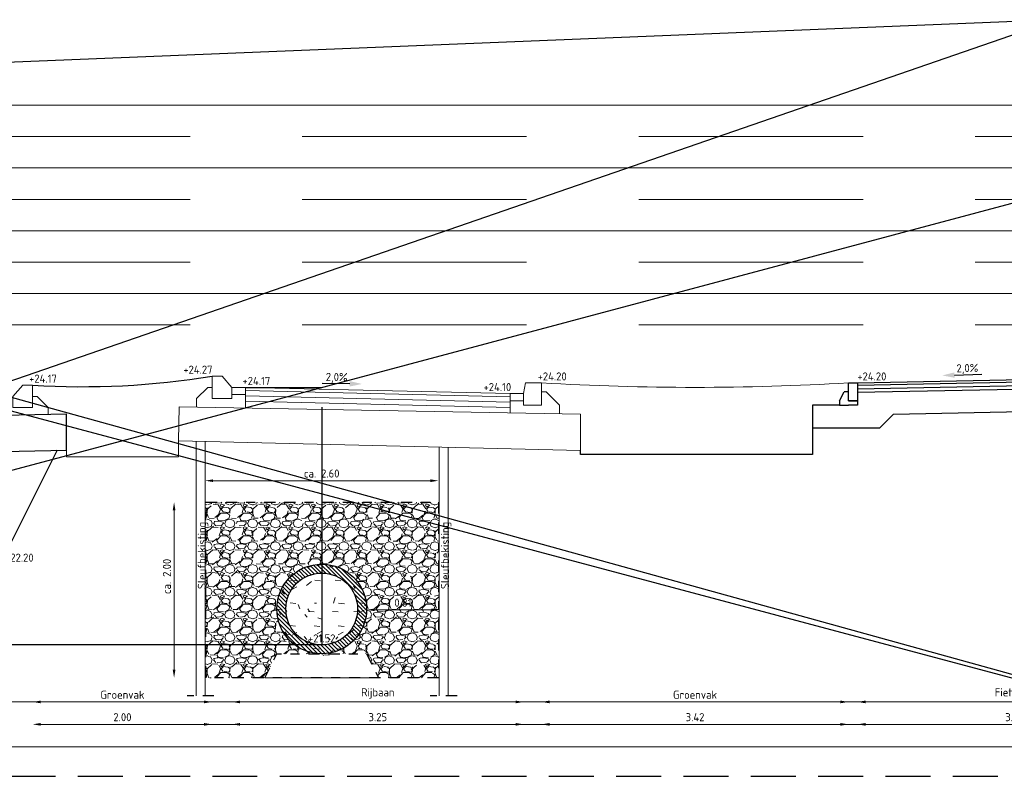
# Model space of a CAD drawing. Header units: metres. Extents: x 198714 to 199133, y 355604 to 356082.
# Tile 15 of 36: x 199106.73 to 199117.7, y 355605.1 to 355613.53. Entities that reach past the tile are written whole.
import ezdxf
from ezdxf.enums import TextEntityAlignment as Align

# ---------------------------------------------------------------- set-up
doc = ezdxf.new("R2010")
doc.units = ezdxf.units.M
for name, pattern in [('BORDER4', [0.4375, 0.125, -0.0625, 0.125, -0.0625, 0, -0.0625]), ('DASHDOT2', [0.5, 0.25, -0.125, 0, -0.125]), ('DASHED', [0.75, 0.5, -0.25]), ('DASHED2', [0.375, 0.25, -0.125])]:
    doc.linetypes.add(name, pattern=pattern)
for name, color, linetype, lineweight in [('- ONTWERPLIJNEN', 3, 'Continuous', 25), ('X-XX-AL-AANPIJLING-M', 7, 'Continuous', 18), ('X-XX-NIEUW-DETAIL-A', 251, 'Continuous', 0), ('X-XX-XX-DETAIL1-G', 1, 'Continuous', 18)]:
    doc.layers.add(name, color=color, linetype=linetype, lineweight=lineweight)
for name, color, linetype in [('DET___HATCH_RIOOLBUIS', 7, 'Continuous'), ('X-XX-NIEUW-DETAIL-G', 1, 'Continuous'), ('X-XX-NIEUW-DETAIL-M', 7, 'Continuous'), ('X-XX-NIEUW-DETAIL-S', 1, 'Continuous'), ('X-XX-NIEUW-DETAIL-T', 3, 'Continuous')]:
    doc.layers.add(name, color=color, linetype=linetype)
doc.layers.add('X-XX-AL-DETAIL-AFSTANDSLIJNEN-G', color=2, linetype='Continuous', lineweight=5, plot=False)
doc.layers.add('X-XX-AL-HULPLIJNEN', color=4, linetype='Continuous', lineweight=25, plot=False)
doc.layers.add('X-XX-HULPLIJNEN', color=4, linetype='Continuous', plot=False)
doc.styles.add('NLCS-ISO', font='NLCS-ISO.ttf')
doc.styles.add('NLCS-ISO-T18', font='NLCS-ISO.ttf')
doc.dimstyles.new('Jens 1_50 - standaard', dxfattribs={"dimscale": 0.05, "dimtxt": 1.8, "dimasz": 1.8, "dimexe": 2, "dimexo": 2, "dimgap": 0.7, "dimtad": 1, "dimzin": 0, "dimdsep": 46, "dimtxsty": 'NLCS-ISO', "dimcen": 2.5, "dimdle": 2, "dimse1": 1, "dimse2": 1, "dimclrd": 256, "dimclre": 256, "dimclrt": 256, "dimadec": 1, "dimazin": 0, "dimtfac": 1, "dimtdec": 3, "dimtofl": 0, "dimtmove": 1, "dimatfit": 0, "dimfxl": 2, "dimfxlon": 1, "dimtfillclr": 254, "dimtolj": 1, "dimtzin": 0, "dimlwd": 18, "dimlwe": 18, "dimarcsym": 0})

# ---------------------------------------------------------------- blocks, each defined once
blk = doc.blocks.new('*U137')
blk.add_lwpolyline([(0.1000000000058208, 2.328304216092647e-11), (0, 2.328304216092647e-11), (0, -0.1999999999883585), (0.1000000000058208, -0.1999999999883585), (0.1000000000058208, 2.328304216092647e-11)], close=True)
for points in [[(0.1000000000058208, -0.1999999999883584), (0.1000000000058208, -0.09999999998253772), (0.1500000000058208, -0.09999999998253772)], [(0.1000000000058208, -0.1999999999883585), (0, -0.1999999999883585), (-9.18485099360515e-18, -0.2499999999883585), (0.1000000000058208, -0.2499999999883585)], [(0.2000000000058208, -0.2499999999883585), (0.1000000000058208, -0.2499999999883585)]]:
    blk.add_lwpolyline(points)
at = {"flags": 128}
for points in [[(0.2000000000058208, -0.1999999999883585), (0.1500000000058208, -0.09999999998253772)], [(0.2000000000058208, -0.1999999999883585), (0.2000000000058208, -0.2499999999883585)]]:
    blk.add_lwpolyline(points, dxfattribs=at)
blk = doc.blocks.new('*U138')
at = {"layer": 'DET___HATCH_RIOOLBUIS'}
h = blk.add_hatch(dxfattribs=at)
h.set_pattern_fill('ANSI31', color=256, scale=0.01, angle=90, style=0)
h.set_pattern_definition([(135, (-0.5, -0.09999999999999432), (-0.02245064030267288, -0.02245064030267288), [])])
edge = h.paths.add_edge_path()
edge.add_arc((0, 0.4000000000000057), 0.5, 0, 360)
edge = h.paths.add_edge_path(flags=16)
edge.add_arc((0, 0.4000000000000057), 0.4, 0, 360)
for radius in [0.5, 0.4]:
    blk.add_circle((0, 0.4000000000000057), radius)
blk = doc.blocks.new('*D156')
at = {"layer": 'Defpoints', "color": 0, "transparency": 16777216}
for p in [(199108.7949933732, 355608.1508573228), (199108.4499910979, 355606.1943930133), (199108.8049933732, 355606.1943930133)]:
    blk.add_point(p, dxfattribs=at)
at = {"layer": 'X-XX-AL-AANPIJLING-M', "linetype": 'Continuous', "lineweight": 18, "transparency": 16777216}
blk.add_line((199108.4499910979, 355608.0608573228), (199108.4499910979, 355606.2843930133), dxfattribs=at)
at = {"layer": 'X-XX-AL-AANPIJLING-M', "transparency": 16777216}
for points in [[(199108.4349910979, 355608.0608573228), (199108.4649910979, 355608.0608573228), (199108.4499910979, 355608.1508573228)], [(199108.4349910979, 355606.2843930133), (199108.4649910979, 355606.2843930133), (199108.4499910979, 355606.1943930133)]]:
    blk.add_solid(points, dxfattribs=at)
at = {"layer": 'X-XX-AL-AANPIJLING-M', "transparency": 16777216, "insert": (199108.3699570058, 355607.3240882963), "char_height": 0.09000000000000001, "attachment_point": 5, "rotation": 90, "style": 'NLCS-ISO'}
blk.add_mtext('\\A1;ca. 2.00', dxfattribs=at)
blk = doc.blocks.new('*D157')
at = {"layer": 'Defpoints', "color": 0, "transparency": 16777216}
for p in [(199111.3949933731, 355608.3908437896), (199108.7949933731, 355606.1943930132), (199111.3949933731, 355606.1943930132)]:
    blk.add_point(p, dxfattribs=at)
at = {"layer": 'X-XX-AL-AANPIJLING-M', "linetype": 'Continuous', "lineweight": 18, "transparency": 16777216}
blk.add_line((199108.8849933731, 355608.3908437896), (199111.3049933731, 355608.3908437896), dxfattribs=at)
at = {"layer": 'X-XX-AL-AANPIJLING-M', "transparency": 16777216}
for points in [[(199108.8849933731, 355608.4058437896), (199108.8849933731, 355608.3758437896), (199108.7949933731, 355608.3908437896)], [(199111.3049933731, 355608.4058437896), (199111.3049933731, 355608.3758437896), (199111.3949933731, 355608.3908437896)]]:
    blk.add_solid(points, dxfattribs=at)
at = {"layer": 'X-XX-AL-AANPIJLING-M', "transparency": 16777216, "insert": (199110.0949933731, 355608.4708778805), "char_height": 0.09000000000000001, "attachment_point": 5, "style": 'NLCS-ISO'}
blk.add_mtext('\\A1;ca. 2.60', dxfattribs=at)
blk = doc.blocks.new('*D144')
at = {"layer": 'Defpoints', "color": 0, "transparency": 16777216}
for p in [(199110.5949933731, 355606.9610596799), (199111.4049933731, 355606.9610596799), (199111.4049933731, 355606.9513765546)]:
    blk.add_point(p, dxfattribs=at)
at = {"layer": 'X-XX-AL-AANPIJLING-M', "linetype": 'Continuous', "lineweight": 18, "transparency": 16777216}
blk.add_line((199110.6849933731, 355606.9513765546), (199111.3149933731, 355606.9513765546), dxfattribs=at)
at = {"layer": 'X-XX-AL-AANPIJLING-M', "transparency": 16777216}
for points in [[(199110.6849933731, 355606.9663765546), (199110.6849933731, 355606.9363765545), (199110.5949933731, 355606.9513765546)], [(199111.3149933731, 355606.9663765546), (199111.3149933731, 355606.9363765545), (199111.4049933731, 355606.9513765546)]]:
    blk.add_solid(points, dxfattribs=at)
at = {"layer": 'X-XX-AL-AANPIJLING-M', "transparency": 16777216, "insert": (199110.9999933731, 355607.0313765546), "char_height": 0.09000000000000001, "attachment_point": 5, "style": 'NLCS-ISO'}
blk.add_mtext('\\A1;0.81', dxfattribs=at)
blk = doc.blocks.new('*D164')
at = {"layer": 'Defpoints', "color": 0, "transparency": 16777216}
for p in [(199108.8749933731, 355609.5560596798), (199106.873893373, 355609.4560596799), (199108.8749933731, 355605.6750874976)]:
    blk.add_point(p, dxfattribs=at)
at = {"layer": 'X-XX-AL-AANPIJLING-M', "linetype": 'Continuous', "lineweight": 18, "transparency": 16777216}
blk.add_line((199106.963893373, 355605.6750874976), (199108.7849933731, 355605.6750874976), dxfattribs=at)
at = {"layer": 'X-XX-AL-AANPIJLING-M', "transparency": 16777216}
for points in [[(199106.963893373, 355605.6900874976), (199106.963893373, 355605.6600874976), (199106.873893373, 355605.6750874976)], [(199108.7849933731, 355605.6900874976), (199108.7849933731, 355605.6600874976), (199108.8749933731, 355605.6750874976)]]:
    blk.add_solid(points, dxfattribs=at)
at = {"layer": 'X-XX-AL-AANPIJLING-M', "transparency": 16777216, "insert": (199107.8744433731, 355605.7550874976), "char_height": 0.09000000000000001, "attachment_point": 5, "style": 'NLCS-ISO'}
blk.add_mtext('\\A1;2.00', dxfattribs=at)
blk = doc.blocks.new('*D165')
at = {"layer": 'Defpoints', "color": 0, "transparency": 16777216}
for p in [(199109.0949933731, 355609.4310596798), (199112.3449933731, 355609.3610596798), (199112.3449933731, 355605.6750874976)]:
    blk.add_point(p, dxfattribs=at)
at = {"layer": 'X-XX-AL-AANPIJLING-M', "linetype": 'Continuous', "lineweight": 18, "transparency": 16777216}
blk.add_line((199109.1849933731, 355605.6750874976), (199112.2549933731, 355605.6750874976), dxfattribs=at)
at = {"layer": 'X-XX-AL-AANPIJLING-M', "transparency": 16777216}
for points in [[(199109.1849933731, 355605.6900874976), (199109.1849933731, 355605.6600874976), (199109.0949933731, 355605.6750874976)], [(199112.2549933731, 355605.6900874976), (199112.2549933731, 355605.6600874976), (199112.3449933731, 355605.6750874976)]]:
    blk.add_solid(points, dxfattribs=at)
at = {"layer": 'X-XX-AL-AANPIJLING-M', "transparency": 16777216, "insert": (199110.7199933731, 355605.7550874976), "char_height": 0.09000000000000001, "attachment_point": 5, "style": 'NLCS-ISO'}
blk.add_mtext('\\A1;3.25', dxfattribs=at)
blk = doc.blocks.new('*D145')
at = {"layer": 'Defpoints', "color": 0, "transparency": 16777216}
for p in [(199112.5449933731, 355609.480637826), (199115.9649933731, 355609.4810596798), (199115.9649933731, 355605.6750874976)]:
    blk.add_point(p, dxfattribs=at)
at = {"layer": 'X-XX-AL-AANPIJLING-M', "linetype": 'Continuous', "lineweight": 18, "transparency": 16777216}
blk.add_line((199112.6349933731, 355605.6750874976), (199115.8749933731, 355605.6750874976), dxfattribs=at)
at = {"layer": 'X-XX-AL-AANPIJLING-M', "transparency": 16777216}
for points in [[(199112.6349933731, 355605.6900874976), (199112.6349933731, 355605.6600874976), (199112.5449933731, 355605.6750874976)], [(199115.8749933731, 355605.6900874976), (199115.8749933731, 355605.6600874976), (199115.9649933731, 355605.6750874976)]]:
    blk.add_solid(points, dxfattribs=at)
at = {"layer": 'X-XX-AL-AANPIJLING-M', "transparency": 16777216, "insert": (199114.2549933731, 355605.7550874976), "char_height": 0.09000000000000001, "attachment_point": 5, "style": 'NLCS-ISO'}
blk.add_mtext('\\A1;3.42', dxfattribs=at)
blk = doc.blocks.new('*D166')
at = {"layer": 'Defpoints', "color": 0, "transparency": 16777216}
for p in [(199116.0649933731, 355609.4810596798), (199119.5654932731, 355609.5260646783), (199119.5654932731, 355605.6750874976)]:
    blk.add_point(p, dxfattribs=at)
at = {"layer": 'X-XX-AL-AANPIJLING-M', "linetype": 'Continuous', "lineweight": 18, "transparency": 16777216}
blk.add_line((199116.1549933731, 355605.6750874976), (199119.4754932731, 355605.6750874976), dxfattribs=at)
at = {"layer": 'X-XX-AL-AANPIJLING-M', "transparency": 16777216}
for points in [[(199116.1549933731, 355605.6900874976), (199116.1549933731, 355605.6600874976), (199116.0649933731, 355605.6750874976)], [(199119.4754932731, 355605.6900874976), (199119.4754932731, 355605.6600874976), (199119.5654932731, 355605.6750874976)]]:
    blk.add_solid(points, dxfattribs=at)
at = {"layer": 'X-XX-AL-AANPIJLING-M', "transparency": 16777216, "insert": (199117.8152433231, 355605.7550874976), "char_height": 0.09000000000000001, "attachment_point": 5, "style": 'NLCS-ISO'}
blk.add_mtext('\\A1;3.50', dxfattribs=at)
blk = doc.blocks.new('*D151')
at = {"layer": 'Defpoints', "color": 0, "transparency": 16777216}
for p in [(199108.8749933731, 355609.8060596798), (199106.873893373, 355609.7060596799), (199108.8749933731, 355605.9250874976)]:
    blk.add_point(p, dxfattribs=at)
at = {"layer": 'X-XX-AL-AANPIJLING-M', "linetype": 'Continuous', "lineweight": 18, "transparency": 16777216}
blk.add_line((199106.963893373, 355605.9250874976), (199108.7849933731, 355605.9250874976), dxfattribs=at)
at = {"layer": 'X-XX-AL-AANPIJLING-M', "transparency": 16777216}
for points in [[(199106.963893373, 355605.9400874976), (199106.963893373, 355605.9100874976), (199106.873893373, 355605.9250874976)], [(199108.7849933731, 355605.9400874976), (199108.7849933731, 355605.9100874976), (199108.8749933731, 355605.9250874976)]]:
    blk.add_solid(points, dxfattribs=at)
at = {"layer": 'X-XX-AL-AANPIJLING-M', "transparency": 16777216, "insert": (199107.8744433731, 355606.0050874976), "char_height": 0.09000000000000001, "attachment_point": 5, "style": 'NLCS-ISO'}
blk.add_mtext('\\A1;Groenvak', dxfattribs=at)
blk = doc.blocks.new('*D152')
at = {"layer": 'Defpoints', "color": 0, "transparency": 16777216}
for p in [(199109.0949933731, 355609.6810596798), (199112.3449933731, 355609.6110596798), (199112.3449933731, 355605.9250874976)]:
    blk.add_point(p, dxfattribs=at)
at = {"layer": 'X-XX-AL-AANPIJLING-M', "linetype": 'Continuous', "lineweight": 18, "transparency": 16777216}
blk.add_line((199109.1849933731, 355605.9250874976), (199112.2549933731, 355605.9250874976), dxfattribs=at)
at = {"layer": 'X-XX-AL-AANPIJLING-M', "transparency": 16777216}
for points in [[(199109.1849933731, 355605.9400874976), (199109.1849933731, 355605.9100874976), (199109.0949933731, 355605.9250874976)], [(199112.2549933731, 355605.9400874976), (199112.2549933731, 355605.9100874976), (199112.3449933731, 355605.9250874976)]]:
    blk.add_solid(points, dxfattribs=at)
at = {"layer": 'X-XX-AL-AANPIJLING-M', "transparency": 16777216, "insert": (199110.7199933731, 355606.0185874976), "char_height": 0.09000000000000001, "attachment_point": 5, "style": 'NLCS-ISO'}
blk.add_mtext('\\A1;Rijbaan', dxfattribs=at)
blk = doc.blocks.new('*D153')
at = {"layer": 'Defpoints', "color": 0, "transparency": 16777216}
for p in [(199112.5449933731, 355609.730637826), (199115.9649933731, 355609.7310596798), (199115.9649933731, 355605.9250874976)]:
    blk.add_point(p, dxfattribs=at)
at = {"layer": 'X-XX-AL-AANPIJLING-M', "linetype": 'Continuous', "lineweight": 18, "transparency": 16777216}
blk.add_line((199112.6349933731, 355605.9250874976), (199115.8749933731, 355605.9250874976), dxfattribs=at)
at = {"layer": 'X-XX-AL-AANPIJLING-M', "transparency": 16777216}
for points in [[(199112.6349933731, 355605.9400874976), (199112.6349933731, 355605.9100874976), (199112.5449933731, 355605.9250874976)], [(199115.8749933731, 355605.9400874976), (199115.8749933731, 355605.9100874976), (199115.9649933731, 355605.9250874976)]]:
    blk.add_solid(points, dxfattribs=at)
at = {"layer": 'X-XX-AL-AANPIJLING-M', "transparency": 16777216, "insert": (199114.2549933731, 355606.0050874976), "char_height": 0.09000000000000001, "width": 0.207, "attachment_point": 5, "style": 'NLCS-ISO'}
blk.add_mtext('\\A1;Groenvak', dxfattribs=at)
blk = doc.blocks.new('*D154')
at = {"layer": 'Defpoints', "color": 0, "transparency": 16777216}
for p in [(199116.0649933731, 355609.7310596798), (199119.5654932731, 355609.7760646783), (199119.5654932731, 355605.9250874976)]:
    blk.add_point(p, dxfattribs=at)
at = {"layer": 'X-XX-AL-AANPIJLING-M', "linetype": 'Continuous', "lineweight": 18, "transparency": 16777216}
blk.add_line((199116.1549933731, 355605.9250874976), (199119.4754932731, 355605.9250874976), dxfattribs=at)
at = {"layer": 'X-XX-AL-AANPIJLING-M', "transparency": 16777216}
for points in [[(199116.1549933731, 355605.9400874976), (199116.1549933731, 355605.9100874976), (199116.0649933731, 355605.9250874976)], [(199119.4754932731, 355605.9400874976), (199119.4754932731, 355605.9100874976), (199119.5654932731, 355605.9250874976)]]:
    blk.add_solid(points, dxfattribs=at)
at = {"layer": 'X-XX-AL-AANPIJLING-M', "transparency": 16777216, "insert": (199117.8152433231, 355606.0185874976), "char_height": 0.09000000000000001, "attachment_point": 5, "style": 'NLCS-ISO'}
blk.add_mtext('\\A1;Fietspad', dxfattribs=at)
blk = doc.blocks.new('*U140')
blk.add_hatch(color=5).paths.add_polyline_path([(0.1512017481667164, 0.03224956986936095), (0.1524015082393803, 0.09223757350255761), (0.2894138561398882, 0.05949132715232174)])
at = {"color": 5, "flags": 128}
blk.add_lwpolyline([(0.1518016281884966, 0.06224357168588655), (-0.1534215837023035, 0.06834803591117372)], dxfattribs=at)
at = {"insert": (0.008332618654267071, 0.1843906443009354), "char_height": 0.09, "width": 1.310814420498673, "attachment_point": 2, "rotation": 358.85423716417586, "style": 'NLCS-ISO-T18'}
blk.add_mtext('2,0%', dxfattribs=at)
blk = doc.blocks.new('*U141')
blk.add_hatch(color=5).paths.add_polyline_path([(-0.1512017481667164, 0.03224956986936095), (-0.1524015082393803, 0.09223757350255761), (-0.2894138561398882, 0.05949132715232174)])
at = {"color": 5, "flags": 128}
blk.add_lwpolyline([(-0.1518016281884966, 0.06224357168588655), (0.1534215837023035, 0.06834803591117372)], dxfattribs=at)
at = {"insert": (-0.008332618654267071, 0.1843906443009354), "char_height": 0.09, "width": 1.310814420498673, "attachment_point": 2, "rotation": 1.1457628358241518, "style": 'NLCS-ISO-T18'}
blk.add_mtext('2,0%', dxfattribs=at)

msp = doc.modelspace()

# ---------------------------------------------------------------- hatches: boundary and pattern name
at = {"layer": 'X-XX-NIEUW-DETAIL-A'}
h = msp.add_hatch(dxfattribs=at)
h.set_pattern_fill('GRAVEL', color=256, scale=0.01)
h.set_pattern_definition([(228.0127875, (-304.3687363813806, -126.7061750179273), (-2.032000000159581, -2.285999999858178), [0.034172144, -3.3830483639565]), (184.969741, (-304.3915963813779, -126.7315750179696), (3.04799999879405, 0.2540000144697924), [0.05864047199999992, -5.805404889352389]), (132.5104471, (-304.4500163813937, -126.7366550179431), (2.540000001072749, -2.793999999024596), [0.04134815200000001, -4.093472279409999]), (267.273689, (-304.5490763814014, -126.8001550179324), (0.2540000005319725, 5.079999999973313), [0.05340045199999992, -5.28664374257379]), (292.83365418, (-304.5516163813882, -126.8534950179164), (-1.270000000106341, 3.047999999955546), [0.05236336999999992, -5.18398077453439]), (357.2736889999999, (-304.5312963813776, -126.9017550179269), (-5.079999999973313, 0.2540000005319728), [0.05340045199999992, -5.28664374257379]), (37.69424047, (-304.4779563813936, -126.9042950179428), (-3.30199999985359, -2.540000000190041), [0.07061936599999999, -6.991311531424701]), (72.25532837, (-304.4220763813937, -126.861115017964), (1.778000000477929, 5.587999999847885), [0.066671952, -6.6005256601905]), (121.42956562, (-304.4017563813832, -126.7976150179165), (-2.032000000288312, 3.301999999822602), [0.0535813, -5.304554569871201]), (175.2363583, (-304.4296963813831, -126.7518950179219), (2.793999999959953, -0.2540000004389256), [0.06117132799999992, -2.997393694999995]), (222.3974378, (-304.4906563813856, -126.7468150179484), (-3.047999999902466, -2.794000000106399), [0.07910779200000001, -7.8316772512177]), (138.81407483, (-304.2976163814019, -126.8026950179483), (-1.777999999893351, 1.524000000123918), [0.027000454, -2.6730565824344]), (171.4692344, (-304.3179363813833, -126.7849150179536), (3.302000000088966, -0.5079999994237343), [0.051368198, -5.085463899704]), (225, (-304.3687363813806, -126.7772950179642), (-3.552713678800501e-17, -0.2540000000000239), [0.035920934, -0.3232893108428]), (203.19859051, (-304.3865163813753, -126.7468150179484), (1.270000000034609, 0.5079999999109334), [0.01934413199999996, -1.915062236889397]), (291.80140949, (-304.404296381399, -126.7544350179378), (-0.2540000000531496, 0.7619999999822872), [0.027356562, -1.340475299]), (30.96375653, (-304.3941363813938, -126.7798350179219), (0.7620000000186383, 0.5079999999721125), [0.04443196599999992, -1.436629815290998]), (161.56505118, (-304.3560363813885, -126.7569750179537), (0.5080000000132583, -0.2539999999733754), [0.032128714, -0.7710898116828]), (16.389540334, (-304.5516163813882, -126.7544350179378), (2.540000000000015, 0.7620000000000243), [0.04500880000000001, -4.455882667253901]), (70.34617594, (-304.5084363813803, -126.7417350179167), (-1.016000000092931, -2.793999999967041), [0.037759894, -3.73822156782]), (293.19859051, (-304.3560363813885, -126.7061750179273), (-0.5079999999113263, 1.270000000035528), [0.03868800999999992, -1.895718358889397]), (343.6104596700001, (-304.3407963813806, -126.7417350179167), (-2.540000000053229, 0.761999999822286), [0.04500879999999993, -4.45588266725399]), (339.44395478, (-304.5516163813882, -126.9119150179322), (-1.269999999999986, 0.508000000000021), [0.04340351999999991, -2.126773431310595]), (294.7751406, (-304.5109763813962, -126.9271550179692), (-1.270000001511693, 2.793999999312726), [0.036367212, -3.600359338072]), (66.80140949, (-304.3534963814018, -126.9601750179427), (0.5079999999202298, 1.27000000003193), [0.03868801, -1.8957183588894]), (17.35402464, (-304.3382563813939, -126.9246150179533), (-3.301999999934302, -1.016000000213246), [0.04257827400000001, -4.21523759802]), (69.44395478, (-304.4779563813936, -126.9601750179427), (-0.508000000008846, -1.269999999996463), [0.02170176, -2.148475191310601]), (101.309932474, (-304.3687363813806, -126.9601750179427), (-0.25400000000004, 1.016000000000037), [0.01295146, -1.2821994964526]), (165.963756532, (-304.3712763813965, -126.9474750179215), (0.7619999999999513, -0.2539999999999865), [0.05236337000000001, -0.9949054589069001]), (186.00900596, (-304.4220763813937, -126.9347750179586), (2.539999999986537, 0.2540000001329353), [0.04852669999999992, -4.80413648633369]), (303.69006753, (-304.3941363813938, -126.8026950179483), (-0.2540000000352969, 0.5079999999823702), [0.036632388, -0.879177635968]), (353.15722659, (-304.3738163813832, -126.8331750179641), (4.318000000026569, -0.5079999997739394), [0.063955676, -6.331600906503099]), (60.9453959, (-304.3103163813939, -126.8407950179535), (-1.016000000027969, -1.777999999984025), [0.026150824, -2.588939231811]), (90, (-304.2976163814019, -126.8179350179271), (-0.254, 0.254), [0.01524, -0.23876]), (120.25643716, (-304.4271563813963, -126.9271550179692), (1.015999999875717, -1.77800000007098), [0.035286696, -3.49339407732]), (48.01278749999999, (-304.444936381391, -126.8966750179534), (2.032000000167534, 2.285999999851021), [0.068344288, -3.3488762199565]), (0, (-304.3992163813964, -126.845875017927), (0.254, 0.254), [0.06604, -0.18796]), (325.3048465, (-304.3331763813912, -126.845875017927), (2.540000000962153, -1.777999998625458), [0.040160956, -3.975931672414]), (254.0546040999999, (-304.3001563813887, -126.8687350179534), (-0.2539999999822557, -1.016000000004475), [0.03698290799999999, -1.8121650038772]), (207.64597536, (-304.3103163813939, -126.9042950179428), (-4.826000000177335, -2.539999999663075), [0.06021450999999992, -5.961246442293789]), (175.42607874, (-304.363656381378, -126.9322350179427), (-3.301999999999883, 0.2539999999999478), [0.063702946, -6.306584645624])])
edge = h.paths.add_edge_path(flags=16)
edge.add_arc((199110.0949933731, 355606.9610596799), 0.5, 0, 360)
h.paths.add_polyline_path([(199111.4049933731, 355608.1497315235), (199108.7949933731, 355608.1497315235), (199108.7949933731, 355606.1943930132), (199109.4616600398, 355606.1943930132), (199109.5949933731, 355606.4610596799), (199110.5949933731, 355606.4610596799), (199110.7283267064, 355606.1943930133), (199111.4049933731, 355606.1943930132)])

# ---------------------------------------------------------------- linework, layer by layer
at = {"layer": '- ONTWERPLIJNEN', "ltscale": 0.2, "flags": 128}
msp.add_lwpolyline([(199093.6731991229, 355612.6286979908), (199121.8889340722, 355605.0959655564), (199121.8889340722, 355612.5765320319), (199093.8775647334, 355605.0959655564), (199118.2787916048, 355613.5291158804), (199094.8775647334, 355612.5765320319), (199121.8889340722, 355605.0959655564), (199119.6689340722, 355610.1265320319)], dxfattribs=at)
at = {"layer": 'X-XX-AL-DETAIL-AFSTANDSLIJNEN-G', "flags": 128}
for points in [[(199094.8775647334, 355612.5765320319), (199122.2506430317, 355612.5765320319)], [(199094.8775647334, 355611.8765320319), (199122.2506430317, 355611.8765320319)], [(199094.8775647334, 355611.1765320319), (199122.2506430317, 355611.1765320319)], [(199094.8775647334, 355610.4765320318), (199122.2506430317, 355610.4765320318)], [(199092.8750092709, 355605.9250874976), (199121.8889340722, 355605.9250874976)], [(199092.8750092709, 355605.4250874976), (199121.8889340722, 355605.4250874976)]]:
    msp.add_lwpolyline(points, dxfattribs=at)
at = {"layer": 'X-XX-AL-DETAIL-AFSTANDSLIJNEN-G', "linetype": 'DASHED', "ltscale": 5, "flags": 128}
for points in [[(199094.8775647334, 355612.2265320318), (199122.2506430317, 355612.2265320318)], [(199094.8775647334, 355611.5265320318), (199122.2506430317, 355611.5265320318)], [(199094.8775647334, 355610.8265320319), (199122.2506430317, 355610.8265320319)], [(199094.8775647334, 355610.1265320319), (199122.2506430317, 355610.1265320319)], [(199092.8750092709, 355605.6750874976), (199121.8889340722, 355605.6750874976)]]:
    msp.add_lwpolyline(points, dxfattribs=at)
at = {"layer": 'X-XX-AL-HULPLIJNEN', "flags": 128}
msp.add_lwpolyline([(199110.0949933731, 355606.7810596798), (199110.0949933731, 355606.5610596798)], dxfattribs=at)
at = {"layer": 'X-XX-HULPLIJNEN', "ltscale": 0.2, "flags": 128}
for points in [[(199109.2449933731, 355609.4310596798), (199110.0949933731, 355609.4310596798)], [(199110.0949933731, 355609.2110596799), (199110.0949933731, 355606.5610596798)], [(199110.0949933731, 355606.5610596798), (199104.11987395, 355606.5610596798)]]:
    msp.add_lwpolyline(points, dxfattribs=at)
at = {"layer": 'X-XX-NIEUW-DETAIL-G', "color": 6, "linetype": 'DASHDOT2', "ltscale": 0.5, "flags": 128}
for points in [[(199108.8944838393, 355605.9943930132), (199108.5944838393, 355605.9943930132)], [(199111.6044838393, 355605.9943930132), (199111.3044838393, 355605.9943930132)]]:
    msp.add_lwpolyline(points, dxfattribs=at)
at = {"layer": 'X-XX-NIEUW-DETAIL-M', "color": 1, "linetype": 'DASHED2', "ltscale": 2, "flags": 128}
msp.add_lwpolyline([(199093.8775647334, 355605.0959655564), (199121.8889340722, 355605.0959655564)], dxfattribs=at)
at = {"layer": 'X-XX-NIEUW-DETAIL-S', "flags": 128}
msp.add_lwpolyline([(199106.872793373, 355609.4560596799, 0.05631111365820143), (199108.873893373, 355609.5560596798)], format="xyb", dxfattribs=at)
for points in [[(199116.0649933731, 355609.4810596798), (199119.5649933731, 355609.5510596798)], [(199116.0649933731, 355609.4560546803), (199119.5654932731, 355609.5260646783)], [(199116.0649933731, 355609.4160466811), (199119.5662931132, 355609.4860726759)], [(199116.0649933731, 355609.3760386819), (199119.5670929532, 355609.4460806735)], [(199115.8649933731, 355609.2310596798), (199115.564993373, 355609.2310596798), (199115.564993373, 355608.9810596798), (199116.3149933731, 355608.9810596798), (199116.4679821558, 355609.1340484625), (199119.1635124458, 355609.1879590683), (199119.3189340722, 355609.0325374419), (199120.0889340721, 355609.0325374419), (199120.0839346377, 355609.2950077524)], [(199115.564993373, 355608.9810596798), (199115.564993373, 355608.6810596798), (199112.9787644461, 355608.6810596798), (199112.9787644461, 355608.7272886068)], [(199107.1470064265, 355608.7294857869), (199106.512793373, 355607.4610596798)]]:
    msp.add_lwpolyline(points, dxfattribs=at)
msp.add_lwpolyline([(199107.2521536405, 355609.1317880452), (199100.0212025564, 355608.9795574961), (199100.0212025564, 355608.5794688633), (199107.2521536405, 355608.7316994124)], close=True, dxfattribs=at)
at = {"layer": 'X-XX-NIEUW-DETAIL-S', "linetype": 'BORDER4', "flags": 128}
for points in [[(199111.3949933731, 355608.1497315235), (199111.3949933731, 355606.1943930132), (199108.8049933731, 355606.1943930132), (199108.8049933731, 355608.1497315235), (199111.4049933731, 355608.1497315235)], [(199109.4616600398, 355606.1943930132), (199109.5949933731, 355606.4610596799), (199110.5949933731, 355606.4610596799), (199110.7283267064, 355606.1943930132)]]:
    msp.add_lwpolyline(points, dxfattribs=at)
at = {"layer": 'X-XX-XX-DETAIL1-G', "flags": 128}
for points in [[(199108.873893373, 355609.5560596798), (199108.9849933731, 355609.5560596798), (199109.0949933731, 355609.4310596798), (199109.0949933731, 355609.3060596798), (199108.8749933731, 355609.3060596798), (199108.8749933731, 355609.5560596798)], [(199106.873893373, 355609.4560596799), (199106.762793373, 355609.4560596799), (199106.652793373, 355609.3310596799), (199106.652793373, 355609.2060596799), (199106.872793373, 355609.2060596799), (199106.872793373, 355609.4560596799)], [(199108.8749933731, 355609.4310596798), (199108.8249933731, 355609.4310596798), (199108.6999933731, 355609.3060596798), (199108.6999933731, 355609.215174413)], [(199109.2441630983, 355609.3960695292), (199112.1949933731, 355609.3260498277)], [(199109.2449933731, 355609.4310596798), (199112.1949933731, 355609.3610596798)], [(199109.2449933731, 355609.4310596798), (199109.2449933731, 355609.204390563)], [(199112.7449933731, 355609.1359581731), (199112.7449933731, 355609.2310596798), (199112.5949933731, 355609.3810596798), (199112.5449933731, 355609.3810596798)], [(199106.872793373, 355609.3310596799), (199106.922793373, 355609.3310596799), (199107.047793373, 355609.2060596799), (199107.047793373, 355609.1274857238)], [(199109.2449933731, 355609.3360329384), (199112.1949933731, 355609.2660329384)], [(199109.2449933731, 355609.2760160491), (199112.1949933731, 355609.2060160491)], [(199112.1949933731, 355609.2810596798), (199112.1949933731, 355609.1460268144)], [(199112.9787644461, 355608.7272886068), (199108.4975560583, 355608.8336223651), (199108.5065712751, 355609.2135493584), (199112.9787644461, 355609.1316786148), (199112.9787644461, 355608.7272886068)], [(199108.4975560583, 355608.8336223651), (199108.4975560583, 355608.6560596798), (199107.2521536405, 355608.6560596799), (199107.2521536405, 355608.7316994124)], [(199108.6949933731, 355605.9943930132), (199108.6949933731, 355608.8289374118)], [(199108.7949933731, 355605.9943930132), (199108.7949933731, 355608.8265645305)], [(199111.4049933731, 355608.7646323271), (199111.4049933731, 355605.9943930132)], [(199111.5049933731, 355608.7622594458), (199111.5049933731, 355605.9943930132)], [(199109.4616600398, 355606.1943930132), (199110.7283267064, 355606.1943930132)]]:
    msp.add_lwpolyline(points, dxfattribs=at)
for points in [[(199112.5449933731, 355609.4810596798), (199112.3649933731, 355609.4810596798), (199112.3449933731, 355609.3610596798), (199112.3449933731, 355609.2310596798), (199112.5449933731, 355609.2310596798), (199112.5449933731, 355609.4810596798)], [(199109.0949933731, 355609.4310596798), (199109.2449933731, 355609.4310596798), (199109.2449933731, 355609.3510596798), (199109.0949933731, 355609.3510596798)], [(199112.1949933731, 355609.3610596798), (199112.3449933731, 355609.3610596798), (199112.3449933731, 355609.2810596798), (199112.1949933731, 355609.2810596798)]]:
    msp.add_lwpolyline(points, close=True, dxfattribs=at)
msp.add_lwpolyline([(199112.5449933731, 355609.4810596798, 0.02923976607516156), (199115.9649933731, 355609.4810596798)], format="xyb", dxfattribs=at)

# ---------------------------------------------------------------- block references
at = {"layer": 'X-XX-NIEUW-DETAIL-S', "xscale": -1}
msp.add_blockref('*U137', (199116.0649933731, 355609.4810596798), dxfattribs=at)
at = {"layer": 'X-XX-NIEUW-DETAIL-S'}
msp.add_blockref('*U138', (199110.0949933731, 355606.5610596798), dxfattribs=at)
msp.add_blockref('*U138', (199110.0949933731, 355606.5610596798), dxfattribs=at)
at = {"layer": 'X-XX-NIEUW-DETAIL-T', "rotation": 0.477254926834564}
for name, p in [('*U141', (199117.2982266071, 355609.5070743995)), ('*U140', (199110.2556318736, 355609.4070784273))]:
    msp.add_blockref(name, p, dxfattribs=at)

# ---------------------------------------------------------------- texts
at = {"layer": 'X-XX-NIEUW-DETAIL-T', "style": 'NLCS-ISO-T18'}
for s, p in [('+24.27', (199108.7154572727, 355609.5560596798)), ('+24.20', (199112.6628278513, 355609.4810596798)), ('+24.20', (199116.2251633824, 355609.4810596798)), ('+24.17', (199106.9891109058, 355609.4560596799)), ('+24.17', (199109.3670915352, 355609.4310596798)), ('+24.10', (199112.0522582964, 355609.3624679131)), ('+22.20', (199106.7258056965, 355607.4610596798)), ('+21.52', (199110.0949933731, 355606.5610596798))]:
    msp.add_text(s, height=0.09, dxfattribs=at).set_placement(p, align=Align.BOTTOM_CENTER)
for p in [(199108.8309933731, 355607.5579084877), (199111.5409933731, 355607.5579084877)]:
    msp.add_text('Sleufbekisting', height=0.09, rotation=90, dxfattribs=at).set_placement(p, align=Align.BOTTOM_CENTER)

# ---------------------------------------------------------------- dimensions: what is measured, and where the dimension line sits
at = {"layer": 'X-XX-AL-AANPIJLING-M'}
for base, p1, p2, text, picture, middle in [((199108.8749933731, 355605.9250874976), (199106.873893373, 355609.7060596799), (199108.8749933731, 355609.8060596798), 'Groenvak', '*D151', (199107.8744433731, 355606.0050874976)), ((199115.9649933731, 355605.9250874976), (199112.5449933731, 355609.730637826), (199115.9649933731, 355609.7310596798), 'Groenvak', '*D153', (199114.2549933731, 355606.0050874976)), ((199119.5654932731, 355605.9250874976), (199116.0649933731, 355609.7310596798), (199119.5654932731, 355609.7760646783), 'Fietspad', '*D154', (199117.8152433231, 355606.0185874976)), ((199112.3449933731, 355605.9250874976), (199109.0949933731, 355609.6810596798), (199112.3449933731, 355609.6110596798), 'Rijbaan', '*D152', (199110.7199933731, 355606.0185874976)), ((199111.3949933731, 355608.3908437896), (199108.7949933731, 355606.1943930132), (199111.3949933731, 355606.1943930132), 'ca. 2.60', '*D157', (199110.0949933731, 355608.4708778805))]:
    dim = msp.add_linear_dim(base=base, p1=p1, p2=p2, text=text, dimstyle='Jens 1_50 - standaard', dxfattribs=at)
    dim.commit()
    dim.dimension.update_dxf_attribs({"geometry": picture, "text_midpoint": middle})
for base, p1, p2, picture, middle in [((199108.8749933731, 355605.6750874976), (199106.873893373, 355609.4560596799), (199108.8749933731, 355609.5560596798), '*D164', (199107.8744433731, 355605.7550874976)), ((199115.9649933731, 355605.6750874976), (199112.5449933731, 355609.480637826), (199115.9649933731, 355609.4810596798), '*D145', (199114.2549933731, 355605.7550874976)), ((199119.5654932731, 355605.6750874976), (199116.0649933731, 355609.4810596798), (199119.5654932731, 355609.5260646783), '*D166', (199117.8152433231, 355605.7550874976)), ((199112.3449933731, 355605.6750874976), (199109.0949933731, 355609.4310596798), (199112.3449933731, 355609.3610596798), '*D165', (199110.7199933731, 355605.7550874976)), ((199111.4049933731, 355606.9513765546), (199110.5949933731, 355606.9610596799), (199111.4049933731, 355606.9610596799), '*D144', (199110.9999933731, 355607.0313765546))]:
    dim = msp.add_linear_dim(base=base, p1=p1, p2=p2, dimstyle='Jens 1_50 - standaard', dxfattribs=at)
    dim.commit()
    dim.dimension.update_dxf_attribs({"geometry": picture, "text_midpoint": middle})
dim = msp.add_linear_dim(base=(199108.4499910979, 355606.1943930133), p1=(199108.7949933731, 355608.1508573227), p2=(199108.8049933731, 355606.1943930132), angle=90, text='ca. 2.00', dimstyle='Jens 1_50 - standaard', dxfattribs=at)
dim.commit()
dim.dimension.update_dxf_attribs({"geometry": '*D156', "text_midpoint": (199108.4499910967, 355607.3240882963), "dimtype": 160})

doc.saveas('drawing.dxf')
